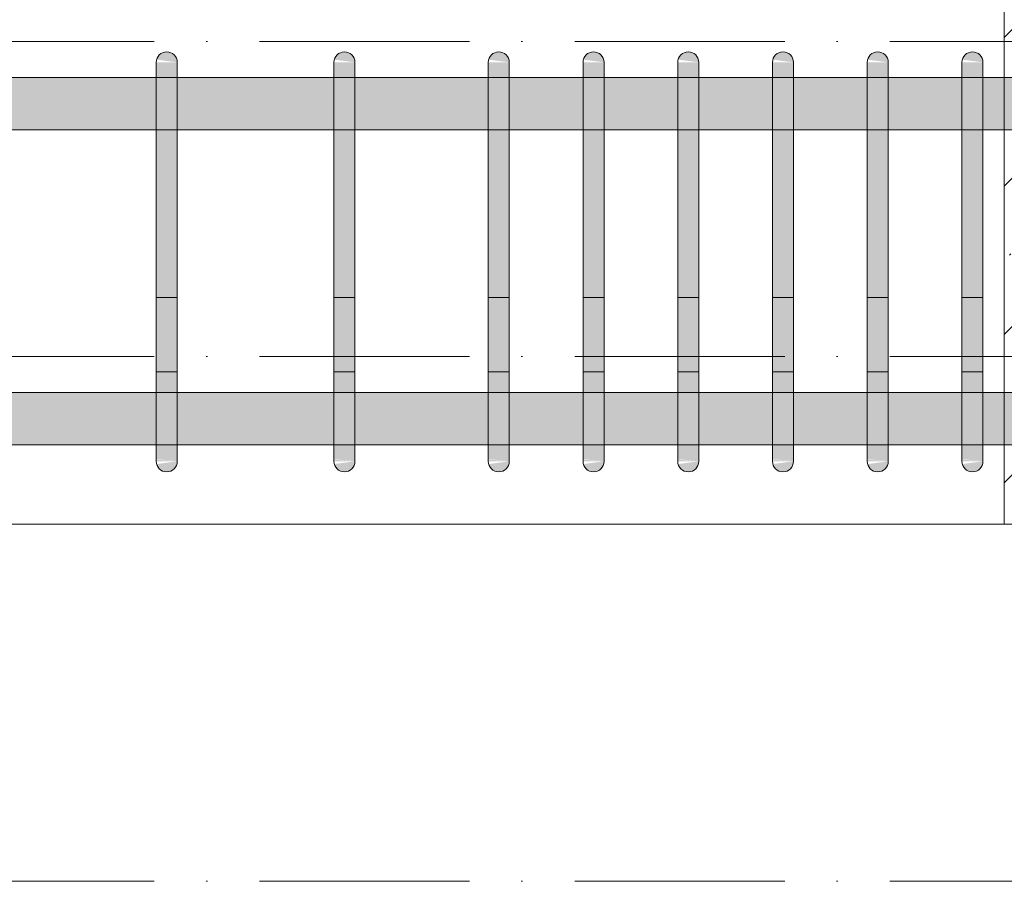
# Model space of a CAD drawing. Header units: millimetres. Extents: x -25607 to 9385, y 1894 to 10168.
# Tile 162 of 181: x 7131 to 7599, y 5600 to 6010. Entities that reach past the tile are written whole.
import ezdxf

# ---------------------------------------------------------------- set-up
doc = ezdxf.new("R2010")
doc.units = ezdxf.units.MM
doc.linetypes.add('Čerchovaná', pattern=[150, 100, -25, 0, -25])
for name, color, linetype, lineweight in [('A-FLOR-LEVL', 51, 'Continuous', 5), ('S-BEAM', 12, 'Continuous', 9), ('S-RBAR', 171, 'Continuous', 5)]:
    doc.layers.add(name, color=color, linetype=linetype, lineweight=lineweight)

msp = doc.modelspace()

# ---------------------------------------------------------------- hatches: boundary and pattern name
at = {"layer": 'S-BEAM', "lineweight": 5}
h = msp.add_hatch(dxfattribs=at)
h.set_pattern_fill('FP_2', color=256, style=0, pattern_type=2)
h.set_pattern_definition([(45, (2996.86, 5500.453), (-35.35534, 35.35534), []), (45, (3032.214, 5500.453), (-17.67767, 53.033), [25, -12.5, 0.8382, -11.662])])
h.paths.add_polyline_path([(7599.44, 5770), (7649.44, 5770), (7649.44, 5795), (7634.49, 5795), (7634.49, 5807.8), (7599.44, 5807.8), (7599.44, 5777)])
h.paths.add_polyline_path([(8020.44, 6324), (8022.44, 6323.46), (8023.91, 6322), (8024.44, 6320), (8023.91, 6318), (8022.44, 6316.54), (8021.48, 6316.14), (8020.83, 6321.04)])
h.paths.add_polyline_path([(8020.44, 6224), (8022.44, 6223.46), (8023.91, 6222), (8024.44, 6220), (8023.91, 6218), (8022.44, 6216.54), (8021.48, 6216.14), (8020.83, 6221.04)])
h.paths.add_polyline_path([(8020.44, 6124), (8022.44, 6123.46), (8023.91, 6122), (8024.44, 6120), (8023.91, 6118), (8022.44, 6116.54), (8021.48, 6116.14), (8020.83, 6121.04)])
h.paths.add_polyline_path([(8020.44, 6024), (8022.44, 6023.46), (8023.91, 6022), (8024.44, 6020), (8023.91, 6018), (8022.44, 6016.54), (8021.48, 6016.14), (8020.83, 6021.04)])
h.paths.add_polyline_path([(8020.44, 5924), (8022.44, 5923.46), (8023.91, 5922), (8024.44, 5920), (8023.91, 5918), (8022.44, 5916.54), (8021.48, 5916.14), (8020.83, 5921.04)])
h.paths.add_polyline_path([(7999.44, 5770), (8049.44, 5770), (8049.44, 6370), (8014.39, 6370), (8014.58, 6324), (8020.44, 6324), (8020.44, 6316), (8014.39, 6316), (8014.58, 6224), (8020.44, 6224), (8020.44, 6216), (8014.39, 6216), (8014.58, 6124), (8020.44, 6124), (8020.44, 6116), (8014.39, 6116), (8014.58, 6024), (8020.44, 6024), (8020.44, 6016), (8014.39, 6016), (8014.39, 5982.8), (8024.38, 5982.8), (8024.38, 5957.8), (8014.39, 5957.8), (8014.58, 5924), (8020.44, 5924), (8020.44, 5916), (8014.39, 5916), (8014.39, 5832.8), (8024.44, 5832.8), (8024.44, 5807.8), (8014.39, 5807.8), (8014.39, 5795), (7999.44, 5795)])
h.paths.add_polyline_path([(7634.49, 5832.8), (7634.3, 5916), (7628.44, 5916.14), (7628.44, 5924), (7634.49, 5924), (7634.49, 5957.8), (7599.44, 5957.8), (7599.44, 5832.8), (7630.84, 5832.8)])
h.paths.add_polyline_path([(7958.02, 5870), (7996.39, 5870), (7996.39, 5916), (7652.49, 5916), (7652.49, 5870), (7913.7, 5870)])
h.paths.add_polyline_path([(7627.41, 5916.14), (7626.44, 5916.54), (7624.98, 5918), (7624.44, 5920), (7624.98, 5922), (7626.44, 5923.46), (7628.44, 5924), (7627.78, 5918.96)])
h.paths.add_polyline_path([(7652.49, 5924), (7996.39, 5924), (7996.39, 5957.8), (7652.49, 5957.8)])
h.paths.add_polyline_path([(7599.44, 5982.8), (7634.49, 5982.8), (7634.3, 6016), (7628.44, 6016.14), (7628.44, 6024), (7634.49, 6024), (7634.3, 6116), (7628.44, 6116.14), (7628.44, 6124), (7634.49, 6124), (7634.3, 6216), (7628.44, 6216.14), (7628.44, 6224), (7634.49, 6224), (7634.3, 6316), (7628.44, 6316.14), (7628.44, 6324), (7634.49, 6324), (7634.49, 6370), (7599.44, 6370), (7599.44, 6026.43)])
h.paths.add_polyline_path([(7992.79, 5982.8), (7996.39, 5982.8), (7996.39, 6016), (7652.49, 6016), (7652.49, 5982.8), (7989.54, 5982.8)])
h.paths.add_polyline_path([(7627.41, 6016.14), (7626.44, 6016.54), (7624.98, 6018), (7624.44, 6020), (7624.98, 6022), (7626.44, 6023.46), (7628.44, 6024), (7627.78, 6018.96)])
h.paths.add_polyline_path([(7986.3, 6024), (7996.39, 6024), (7996.39, 6116), (7652.49, 6116), (7652.49, 6024), (7958.02, 6024)])
h.paths.add_polyline_path([(7627.41, 6116.14), (7626.44, 6116.54), (7624.98, 6118), (7624.44, 6120), (7624.98, 6122), (7626.44, 6123.46), (7628.44, 6124), (7627.78, 6118.96)])
h.paths.add_polyline_path([(7652.49, 6124), (7996.39, 6124), (7996.39, 6216), (7652.49, 6216), (7652.49, 6192.73)])
h.paths.add_polyline_path([(7627.41, 6216.14), (7626.44, 6216.54), (7624.98, 6218), (7624.44, 6220), (7624.98, 6222), (7626.44, 6223.46), (7628.44, 6224), (7627.78, 6218.96)])
h.paths.add_polyline_path([(7738.1, 6224), (7996.39, 6224), (7996.39, 6316), (7652.49, 6316), (7652.49, 6224), (7716.24, 6224)])
h.paths.add_polyline_path([(7627.41, 6316.14), (7626.44, 6316.54), (7624.98, 6318), (7624.44, 6320), (7624.98, 6322), (7626.44, 6323.46), (7628.44, 6324), (7627.78, 6318.96)])
h.paths.add_polyline_path([(7958.02, 6324), (7996.39, 6324), (7996.39, 6370), (7652.49, 6370), (7652.49, 6324), (7913.7, 6324)])
at = {"layer": 'S-RBAR'}
for points in [[(7205.66, 5990), (7205.49, 5991.29), (7204.99, 5992.5), (7204.19, 5993.54), (7203.16, 5994.33), (7201.95, 5994.83), (7200.66, 5995), (7199.36, 5994.83), (7198.16, 5994.33), (7197.12, 5993.54), (7196.33, 5992.5), (7195.83, 5991.29), (7205.49, 5990.02)], [(7290.27, 5990), (7290.1, 5991.29), (7289.6, 5992.5), (7288.81, 5993.54), (7287.77, 5994.33), (7286.57, 5994.83), (7285.27, 5995), (7283.98, 5994.83), (7282.77, 5994.33), (7281.74, 5993.54), (7280.94, 5992.5), (7280.44, 5991.29), (7290.1, 5990.02)], [(7363.75, 5990), (7363.58, 5991.29), (7363.08, 5992.5), (7362.28, 5993.54), (7361.25, 5994.33), (7360.04, 5994.83), (7358.75, 5995), (7357.45, 5994.83), (7356.25, 5994.33), (7355.21, 5993.54), (7354.42, 5992.5), (7353.92, 5991.29), (7363.58, 5990.02)], [(7408.86, 5990), (7408.69, 5991.29), (7408.19, 5992.5), (7407.39, 5993.54), (7406.36, 5994.33), (7405.15, 5994.83), (7403.86, 5995), (7402.56, 5994.83), (7401.36, 5994.33), (7400.32, 5993.54), (7399.53, 5992.5), (7399.03, 5991.29), (7408.69, 5990.02)], [(7453.97, 5990), (7453.8, 5991.29), (7453.3, 5992.5), (7452.5, 5993.54), (7451.47, 5994.33), (7450.26, 5994.83), (7448.97, 5995), (7447.67, 5994.83), (7446.47, 5994.33), (7445.43, 5993.54), (7444.64, 5992.5), (7444.14, 5991.29), (7453.8, 5990.02)], [(7499.07, 5990), (7498.9, 5991.29), (7498.4, 5992.5), (7497.61, 5993.54), (7496.57, 5994.33), (7495.37, 5994.83), (7494.07, 5995), (7492.78, 5994.83), (7491.57, 5994.33), (7490.54, 5993.54), (7489.74, 5992.5), (7489.25, 5991.29), (7498.9, 5990.02)], [(7544.18, 5990), (7544.01, 5991.29), (7543.51, 5992.5), (7542.72, 5993.54), (7541.68, 5994.33), (7540.48, 5994.83), (7539.18, 5995), (7537.89, 5994.83), (7536.68, 5994.33), (7535.65, 5993.54), (7534.85, 5992.5), (7534.35, 5991.29), (7544.01, 5990.02)], [(7589.29, 5990), (7589.12, 5991.29), (7588.62, 5992.5), (7587.83, 5993.54), (7586.79, 5994.33), (7585.59, 5994.83), (7584.29, 5995), (7583, 5994.83), (7581.79, 5994.33), (7580.76, 5993.54), (7579.96, 5992.5), (7579.46, 5991.29), (7589.12, 5990.02)], [(7195.66, 5965), (7205.66, 5965), (7205.66, 5990), (7195.66, 5990), (7195.66, 5969.55)], [(7280.27, 5965), (7290.27, 5965), (7290.27, 5990), (7280.27, 5990), (7280.27, 5969.55)], [(7353.75, 5965), (7363.75, 5965), (7363.75, 5990), (7353.75, 5990), (7353.75, 5969.55)], [(7398.86, 5965), (7408.86, 5965), (7408.86, 5990), (7398.86, 5990), (7398.86, 5969.55)], [(7443.97, 5965), (7453.97, 5965), (7453.97, 5990), (7443.97, 5990), (7443.97, 5969.55)], [(7489.07, 5965), (7499.07, 5965), (7499.07, 5990), (7489.07, 5990), (7489.07, 5969.55)], [(7534.18, 5965), (7544.18, 5965), (7544.18, 5990), (7534.18, 5990), (7534.18, 5969.55)], [(7579.29, 5965), (7589.29, 5965), (7589.29, 5990), (7579.29, 5990), (7579.29, 5969.55)], [(7205.66, 5825), (7205.66, 5965), (7195.66, 5965), (7195.66, 5825)], [(7290.27, 5825), (7290.27, 5965), (7280.27, 5965), (7280.27, 5825)], [(7363.75, 5825), (7363.75, 5965), (7353.75, 5965), (7353.75, 5825)], [(7408.86, 5825), (7408.86, 5965), (7398.86, 5965), (7398.86, 5825)], [(7453.97, 5825), (7453.97, 5965), (7443.97, 5965), (7443.97, 5825)], [(7499.07, 5825), (7499.07, 5965), (7489.07, 5965), (7489.07, 5825)], [(7544.18, 5825), (7544.18, 5965), (7534.18, 5965), (7534.18, 5825)], [(7589.29, 5825), (7589.29, 5965), (7579.29, 5965), (7579.29, 5825)], [(7200.66, 5795), (7201.95, 5795.17), (7203.16, 5795.67), (7204.19, 5796.46), (7204.99, 5797.5), (7205.49, 5798.71), (7205.49, 5799.98), (7195.83, 5798.71), (7196.33, 5797.5), (7197.12, 5796.46), (7198.16, 5795.67), (7199.36, 5795.17)], [(7285.27, 5795), (7286.57, 5795.17), (7287.77, 5795.67), (7288.81, 5796.46), (7289.6, 5797.5), (7290.1, 5798.71), (7290.1, 5799.98), (7280.44, 5798.71), (7280.94, 5797.5), (7281.74, 5796.46), (7282.77, 5795.67), (7283.98, 5795.17)], [(7358.75, 5795), (7360.04, 5795.17), (7361.25, 5795.67), (7362.28, 5796.46), (7363.08, 5797.5), (7363.58, 5798.71), (7363.58, 5799.98), (7353.92, 5798.71), (7354.42, 5797.5), (7355.21, 5796.46), (7356.25, 5795.67), (7357.45, 5795.17)], [(7403.86, 5795), (7405.15, 5795.17), (7406.36, 5795.67), (7407.39, 5796.46), (7408.19, 5797.5), (7408.69, 5798.71), (7408.69, 5799.98), (7399.03, 5798.71), (7399.53, 5797.5), (7400.32, 5796.46), (7401.36, 5795.67), (7402.56, 5795.17)], [(7448.97, 5795), (7450.26, 5795.17), (7451.47, 5795.67), (7452.5, 5796.46), (7453.3, 5797.5), (7453.8, 5798.71), (7453.8, 5799.98), (7444.14, 5798.71), (7444.64, 5797.5), (7445.43, 5796.46), (7446.47, 5795.67), (7447.67, 5795.17)], [(7494.07, 5795), (7495.37, 5795.17), (7496.57, 5795.67), (7497.61, 5796.46), (7498.4, 5797.5), (7498.9, 5798.71), (7498.9, 5799.98), (7489.25, 5798.71), (7489.74, 5797.5), (7490.54, 5796.46), (7491.57, 5795.67), (7492.78, 5795.17)], [(7539.18, 5795), (7540.48, 5795.17), (7541.68, 5795.67), (7542.72, 5796.46), (7543.51, 5797.5), (7544.01, 5798.71), (7544.01, 5799.98), (7534.35, 5798.71), (7534.85, 5797.5), (7535.65, 5796.46), (7536.68, 5795.67), (7537.89, 5795.17)], [(7584.29, 5795), (7585.59, 5795.17), (7586.79, 5795.67), (7587.83, 5796.46), (7588.62, 5797.5), (7589.12, 5798.71), (7589.12, 5799.98), (7579.46, 5798.71), (7579.96, 5797.5), (7580.76, 5796.46), (7581.79, 5795.67), (7583, 5795.17)]]:
    msp.add_hatch(color=256, dxfattribs=at).paths.add_polyline_path(points)
h = msp.add_hatch(color=256, dxfattribs=at)
h.paths.add_polyline_path([(4034.44, 5957.8), (4044.49, 5957.8), (4044.49, 5982.8), (4034.44, 5982.8), (4034.44, 5971)])
h.paths.add_polyline_path([(5630.88, 5957.8), (5775.06, 5957.8), (5775.06, 5982.8), (5585.68, 5982.8), (5585.68, 5957.8)])
h.paths.add_polyline_path([(7121.04, 5957.8), (7195.66, 5957.8), (7195.66, 5982.8), (7121.04, 5982.8), (7121.04, 5965)])
h.paths.add_polyline_path([(5785.06, 5957.8), (5974.44, 5957.8), (5974.44, 5982.8), (5785.06, 5982.8), (5785.06, 5965)])
h.paths.add_polyline_path([(7036.43, 5957.8), (7111.04, 5957.8), (7111.04, 5982.8), (7036.43, 5982.8), (7036.43, 5965)])
h.paths.add_polyline_path([(8024.38, 5957.8), (8024.38, 5982.8), (8014.39, 5982.8), (8014.39, 5957.8)])
h.paths.add_polyline_path([(7996.39, 5957.8), (7996.39, 5982.8), (7652.49, 5982.8), (7652.49, 5957.8), (7913.7, 5957.8)])
h.paths.add_polyline_path([(7205.66, 5957.8), (7280.27, 5957.8), (7280.27, 5982.8), (7205.66, 5982.8), (7205.66, 5965)])
h.paths.add_polyline_path([(4120.41, 5957.8), (4158.32, 5957.8), (4158.32, 5982.8), (4120.41, 5982.8), (4120.41, 5965)])
h.paths.add_polyline_path([(5575.68, 5957.8), (5575.68, 5982.8), (5386.3, 5982.8), (5386.3, 5957.8), (5455.28, 5957.8)])
h.paths.add_polyline_path([(4740.74, 5957.8), (4819.86, 5957.8), (4819.86, 5982.8), (4740.74, 5982.8), (4740.74, 5965)])
h.paths.add_polyline_path([(4082.49, 5957.8), (4110.41, 5957.8), (4110.41, 5982.8), (4082.49, 5982.8), (4082.49, 5965)])
h.paths.add_polyline_path([(4651.63, 5957.8), (4730.74, 5957.8), (4730.74, 5982.8), (4651.63, 5982.8), (4651.63, 5965)])
h.paths.add_polyline_path([(4577.28, 5957.8), (4641.63, 5957.8), (4641.63, 5982.8), (4551.63, 5982.8), (4551.63, 5957.8)])
h.paths.add_polyline_path([(4216.23, 5957.8), (4254.15, 5957.8), (4254.15, 5982.8), (4216.23, 5982.8), (4216.23, 5965)])
h.paths.add_polyline_path([(4918.97, 5957.8), (4998.08, 5957.8), (4998.08, 5982.8), (4918.97, 5982.8), (4918.97, 5965)])
h.paths.add_polyline_path([(7634.49, 5957.8), (7634.49, 5982.8), (7589.29, 5982.8), (7589.29, 5957.8), (7606.4, 5957.8)])
h.paths.add_polyline_path([(4445.8, 5957.8), (4445.57, 5982.8), (4407.89, 5982.8), (4407.89, 5957.8)])
h.paths.add_polyline_path([(7579.29, 5957.8), (7579.29, 5982.8), (7544.18, 5982.8), (7544.18, 5957.8), (7562.5, 5957.8)])
h.paths.add_polyline_path([(5376.3, 5957.8), (5376.3, 5982.8), (5186.3, 5982.8), (5186.3, 5957.8), (5279.68, 5957.8)])
h.paths.add_polyline_path([(6941.81, 5957.8), (6941.81, 5982.8), (6867.2, 5982.8), (6867.2, 5957.8)])
h.paths.add_polyline_path([(4168.32, 5957.8), (4206.23, 5957.8), (4206.23, 5982.8), (4168.32, 5982.8), (4168.32, 5965)])
h.paths.add_polyline_path([(5984.44, 5957.8), (6173.82, 5957.8), (6173.82, 5982.8), (5984.44, 5982.8), (5984.44, 5965)])
h.paths.add_polyline_path([(4493.72, 5957.8), (4493.72, 5982.8), (4455.8, 5982.8), (4455.8, 5957.8)])
h.paths.add_polyline_path([(7026.43, 5957.8), (7026.43, 5982.8), (6951.81, 5982.8), (6951.81, 5957.8)])
h.paths.add_polyline_path([(6183.82, 5957.8), (6373.2, 5957.8), (6373.2, 5982.8), (6183.82, 5982.8), (6183.82, 5965)])
h.paths.add_polyline_path([(7363.75, 5957.8), (7398.86, 5957.8), (7398.86, 5982.8), (7363.75, 5982.8), (7363.75, 5965)])
h.paths.add_polyline_path([(7290.27, 5957.8), (7353.75, 5957.8), (7353.75, 5982.8), (7290.27, 5982.8), (7290.27, 5965)])
h.paths.add_polyline_path([(5176.3, 5957.8), (5176.3, 5982.8), (5097.19, 5982.8), (5097.19, 5957.8), (5104.08, 5957.8)])
h.paths.add_polyline_path([(6383.2, 5957.8), (6572.58, 5957.8), (6572.58, 5982.8), (6383.2, 5982.8), (6383.2, 5965)])
h.paths.add_polyline_path([(4264.15, 5957.8), (4286.39, 5957.8), (4286.39, 5982.8), (4264.15, 5982.8), (4264.15, 5965)])
h.paths.add_polyline_path([(4829.86, 5957.8), (4908.97, 5957.8), (4908.97, 5982.8), (4829.86, 5982.8), (4829.86, 5965)])
h.paths.add_polyline_path([(4541.63, 5957.8), (4541.63, 5982.8), (4503.72, 5982.8), (4503.72, 5957.8)])
h.paths.add_polyline_path([(4324.39, 5957.8), (4349.98, 5957.8), (4349.98, 5982.8), (4324.39, 5982.8), (4324.39, 5965)])
h.paths.add_polyline_path([(6582.58, 5957.8), (6772.58, 5957.8), (6772.29, 5982.8), (6582.58, 5982.8), (6582.58, 5965)])
h.paths.add_polyline_path([(4359.98, 5957.8), (4397.89, 5957.8), (4397.89, 5982.8), (4359.98, 5982.8), (4359.98, 5965)])
h.paths.add_polyline_path([(7443.97, 5957.8), (7443.97, 5982.8), (7408.86, 5982.8), (7408.86, 5957.8)])
h.paths.add_polyline_path([(6857.2, 5957.8), (6857.2, 5982.8), (6782.58, 5982.8), (6782.58, 5957.8)])
h.paths.add_polyline_path([(7489.07, 5957.8), (7489.07, 5982.8), (7453.97, 5982.8), (7453.97, 5957.8)])
h.paths.add_polyline_path([(5008.08, 5957.8), (5087.19, 5957.8), (5087.19, 5982.8), (5008.08, 5982.8), (5008.08, 5965)])
h.paths.add_polyline_path([(7499.07, 5957.8), (7534.18, 5957.8), (7534.18, 5982.8), (7499.07, 5982.8), (7499.07, 5965)])
h = msp.add_hatch(color=256, dxfattribs=at)
h.paths.add_polyline_path([(4312.06, 5807.8), (4316.94, 5807.8), (4316.94, 5832.8), (4312.06, 5832.8), (4312.06, 5807.92)])
h.paths.add_polyline_path([(4235, 5807.8), (4254.15, 5807.92), (4254.15, 5832.8), (4235, 5832.8), (4235, 5807.92)])
h.paths.add_polyline_path([(7996.39, 5807.8), (7996.39, 5832.8), (7652.49, 5832.8), (7652.49, 5807.8), (7913.7, 5807.8)])
h.paths.add_polyline_path([(4740.74, 5807.8), (4819.86, 5807.92), (4819.86, 5832.8), (4740.74, 5832.8), (4740.74, 5807.92)])
h.paths.add_polyline_path([(1019.44, 5807.8), (1209.04, 5807.8), (1209.04, 5832.8), (1019.44, 5832.8), (1019.44, 5815)])
h.paths.add_polyline_path([(8024.44, 5807.8), (8024.44, 5832.8), (8014.39, 5832.8), (8014.39, 5807.8)])
h.paths.add_polyline_path([(4665.08, 5807.8), (4730.74, 5807.92), (4730.74, 5832.8), (4651.63, 5832.8), (4651.63, 5807.8)])
h.paths.add_polyline_path([(7579.29, 5807.8), (7579.29, 5832.8), (7544.18, 5832.8), (7544.18, 5807.8), (7562.5, 5807.8)])
h.paths.add_polyline_path([(4087.1, 5807.8), (4087.1, 5832.8), (4082.49, 5832.8), (4082.49, 5807.8)])
h.paths.add_polyline_path([(4829.86, 5807.8), (4908.97, 5807.92), (4908.97, 5832.8), (4829.86, 5832.8), (4829.86, 5807.92)])
h.paths.add_polyline_path([(4041.14, 5807.8), (4041.14, 5832.8), (4005.17, 5832.8), (4005.17, 5807.8), (4006.57, 5807.8)])
h.paths.add_polyline_path([(4280.97, 5807.8), (4286.39, 5807.8), (4286.39, 5832.8), (4280.97, 5832.8), (4280.97, 5815)])
h.paths.add_polyline_path([(1219.04, 5807.8), (1408.65, 5807.8), (1408.65, 5832.8), (1219.04, 5832.8), (1219.04, 5815)])
h.paths.add_polyline_path([(4641.63, 5807.8), (4641.63, 5832.8), (4551.63, 5832.8), (4551.63, 5807.8), (4577.28, 5807.8)])
h.paths.add_polyline_path([(7634.49, 5807.8), (7634.49, 5832.8), (7589.29, 5832.8), (7589.29, 5807.8)])
h.paths.add_polyline_path([(4918.97, 5807.8), (4998.08, 5807.92), (4998.08, 5832.8), (4918.97, 5832.8), (4918.97, 5807.92)])
h.paths.add_polyline_path([(3995.17, 5807.8), (3995.17, 5832.8), (3959.2, 5832.8), (3959.2, 5807.8), (3962.67, 5807.8)])
h.paths.add_polyline_path([(5008.08, 5807.8), (5087.19, 5807.92), (5087.19, 5832.8), (5008.08, 5832.8), (5008.08, 5807.92)])
h.paths.add_polyline_path([(3949.2, 5807.8), (3949.2, 5832.8), (3913.24, 5832.8), (3913.24, 5807.8), (3918.77, 5807.8)])
h.paths.add_polyline_path([(4269.97, 5807.8), (4270.97, 5807.8), (4270.97, 5832.8), (4264.15, 5832.8), (4264.15, 5807.8)])
h.paths.add_polyline_path([(4225, 5807.8), (4225, 5832.8), (4216.23, 5832.8), (4216.23, 5807.8)])
h.paths.add_polyline_path([(7534.18, 5807.8), (7534.18, 5832.8), (7499.07, 5832.8), (7499.07, 5807.8), (7518.6, 5807.8)])
h.paths.add_polyline_path([(5097.19, 5807.8), (5176.3, 5807.92), (5176.3, 5832.8), (5097.19, 5832.8), (5097.19, 5807.92)])
h.paths.add_polyline_path([(3903.24, 5807.8), (3903.24, 5832.8), (3867.27, 5832.8), (3867.27, 5807.8), (3874.87, 5807.8)])
h.paths.add_polyline_path([(4179.04, 5807.8), (4179.04, 5832.8), (4168.32, 5832.8), (4168.32, 5807.8)])
h.paths.add_polyline_path([(4541.63, 5807.8), (4541.63, 5832.8), (4503.72, 5832.8), (4503.72, 5807.8), (4533.37, 5807.8)])
h.paths.add_polyline_path([(5186.3, 5807.8), (5376.3, 5807.92), (5376.3, 5832.8), (5186.3, 5832.8), (5186.3, 5807.92)])
h.paths.add_polyline_path([(3857.27, 5807.8), (3857.27, 5832.8), (3821.3, 5832.8), (3821.3, 5807.8), (3830.97, 5807.8)])
h.paths.add_polyline_path([(4143.07, 5807.8), (4158.32, 5807.92), (4158.32, 5832.8), (4143.07, 5832.8), (4143.07, 5807.92)])
h.paths.add_polyline_path([(1418.65, 5807.8), (1608.25, 5807.8), (1608.25, 5832.8), (1418.65, 5832.8), (1418.65, 5815)])
h.paths.add_polyline_path([(7489.07, 5807.8), (7489.07, 5832.8), (7453.97, 5832.8), (7453.97, 5807.8), (7474.7, 5807.8)])
h.paths.add_polyline_path([(4051.14, 5807.8), (4062.49, 5807.92), (4062.49, 5832.8), (4051.14, 5832.8), (4051.14, 5807.92)])
h.paths.add_polyline_path([(5386.3, 5807.8), (5575.68, 5807.92), (5575.68, 5832.8), (5386.3, 5832.8), (5386.3, 5807.92)])
h.paths.add_polyline_path([(3811.3, 5807.8), (3811.3, 5832.8), (3721.3, 5832.8), (3721.3, 5807.8), (3787.07, 5807.8)])
h.paths.add_polyline_path([(1618.25, 5807.8), (1807.85, 5807.8), (1807.85, 5832.8), (1618.25, 5832.8), (1618.25, 5815)])
h.paths.add_polyline_path([(5585.68, 5807.8), (5775.06, 5807.92), (5775.06, 5832.8), (5585.68, 5832.8), (5585.68, 5807.92)])
h.paths.add_polyline_path([(3711.3, 5807.8), (3711.3, 5832.8), (3622.79, 5832.8), (3622.79, 5807.8), (3699.27, 5807.8)])
h.paths.add_polyline_path([(7443.97, 5807.8), (7443.97, 5832.8), (7408.86, 5832.8), (7408.86, 5807.8), (7430.8, 5807.8)])
h.paths.add_polyline_path([(3612.79, 5807.8), (3612.79, 5832.8), (3524.27, 5832.8), (3524.27, 5807.8), (3611.47, 5807.8)])
h.paths.add_polyline_path([(4493.72, 5807.8), (4493.72, 5832.8), (4455.8, 5832.8), (4455.8, 5807.8), (4489.47, 5807.8)])
h.paths.add_polyline_path([(5785.06, 5807.8), (5974.44, 5807.92), (5974.44, 5832.8), (5785.06, 5832.8), (5785.06, 5807.92)])
h.paths.add_polyline_path([(1817.85, 5807.8), (2007.45, 5807.8), (2007.45, 5832.8), (1817.85, 5832.8), (1817.85, 5815)])
h.paths.add_polyline_path([(3514.27, 5807.8), (3514.27, 5832.8), (3425.75, 5832.8), (3425.75, 5807.8), (3479.77, 5807.8)])
h.paths.add_polyline_path([(3415.75, 5807.8), (3415.75, 5832.8), (3327.23, 5832.8), (3327.23, 5807.8), (3391.96, 5807.8)])
h.paths.add_polyline_path([(7398.86, 5807.8), (7398.86, 5832.8), (7363.75, 5832.8), (7363.75, 5807.8), (7386.9, 5807.8)])
h.paths.add_polyline_path([(5984.44, 5807.8), (6173.82, 5807.92), (6173.82, 5832.8), (5984.44, 5832.8), (5984.44, 5807.92)])
h.paths.add_polyline_path([(6183.82, 5807.8), (6373.2, 5807.92), (6373.2, 5832.8), (6183.82, 5832.8), (6183.82, 5807.92)])
h.paths.add_polyline_path([(3317.23, 5807.8), (3317.23, 5832.8), (3228.71, 5832.8), (3228.71, 5807.8), (3304.16, 5807.8)])
h.paths.add_polyline_path([(3218.71, 5807.8), (3218.71, 5832.8), (3130.2, 5832.8), (3130.2, 5807.8), (3172.46, 5807.8)])
h.paths.add_polyline_path([(6383.2, 5807.8), (6572.58, 5807.92), (6572.58, 5832.8), (6383.2, 5832.8), (6383.2, 5807.92)])
h.paths.add_polyline_path([(2017.45, 5807.8), (2207.05, 5807.8), (2207.05, 5832.8), (2017.45, 5832.8), (2017.45, 5815)])
h.paths.add_polyline_path([(4445.8, 5807.8), (4445.57, 5832.8), (4407.89, 5832.8), (4407.89, 5807.8), (4445.57, 5807.8)])
h.paths.add_polyline_path([(7353.75, 5807.8), (7353.75, 5832.8), (7290.27, 5832.8), (7290.27, 5807.8), (7299.1, 5807.8)])
h.paths.add_polyline_path([(3120.2, 5807.8), (3120.2, 5832.8), (3031.68, 5832.8), (3031.68, 5807.8), (3084.66, 5807.8)])
h.paths.add_polyline_path([(6582.58, 5807.8), (6772.58, 5807.92), (6772.29, 5832.8), (6582.58, 5832.8), (6582.58, 5807.92)])
h.paths.add_polyline_path([(3021.68, 5807.8), (3021.68, 5832.8), (2933.16, 5832.8), (2933.16, 5807.8), (2996.86, 5807.8)])
h.paths.add_polyline_path([(4326.94, 5807.8), (4349.98, 5807.92), (4349.98, 5832.8), (4326.94, 5832.8), (4326.94, 5807.92)])
h.paths.add_polyline_path([(2923.16, 5807.8), (2923.16, 5832.8), (2834.64, 5832.8), (2834.64, 5807.8), (2909.06, 5807.8)])
h.paths.add_polyline_path([(2217.05, 5807.8), (2332.05, 5807.8), (2332.05, 5832.8), (2217.05, 5832.8), (2217.05, 5815)])
h.paths.add_polyline_path([(4120.41, 5807.8), (4133.07, 5807.92), (4133.07, 5832.8), (4120.41, 5832.8), (4120.41, 5807.92)])
h.paths.add_polyline_path([(7280.27, 5807.8), (7280.27, 5832.8), (7205.66, 5832.8), (7205.66, 5807.8), (7211.3, 5807.8)])
h.paths.add_polyline_path([(6782.58, 5807.8), (6857.2, 5807.92), (6857.2, 5832.8), (6782.58, 5832.8), (6782.58, 5807.92)])
h.paths.add_polyline_path([(4110.41, 5807.8), (4110.41, 5832.8), (4097.1, 5832.8), (4097.1, 5807.8)])
h.paths.add_polyline_path([(2824.64, 5807.8), (2824.64, 5832.8), (2736.12, 5832.8), (2736.12, 5807.8), (2821.26, 5807.8)])
h.paths.add_polyline_path([(6867.2, 5807.8), (6941.81, 5807.92), (6941.81, 5832.8), (6867.2, 5832.8), (6867.2, 5807.92)])
h.paths.add_polyline_path([(2342.05, 5807.8), (2430.57, 5807.8), (2430.57, 5832.8), (2342.05, 5832.8), (2342.05, 5815)])
h.paths.add_polyline_path([(2726.12, 5807.8), (2726.12, 5832.8), (2637.61, 5832.8), (2637.61, 5807.8), (2645.66, 5807.8)])
h.paths.add_polyline_path([(7195.66, 5807.8), (7195.66, 5832.8), (7121.04, 5832.8), (7121.04, 5807.8), (7123.5, 5807.8)])
h.paths.add_polyline_path([(2627.61, 5807.8), (2627.61, 5832.8), (2539.09, 5832.8), (2539.09, 5807.8), (2557.86, 5807.8)])
h.paths.add_polyline_path([(6951.81, 5807.8), (7026.43, 5807.92), (7026.43, 5832.8), (6951.81, 5832.8), (6951.81, 5807.92)])
h.paths.add_polyline_path([(4206.23, 5807.8), (4206.23, 5832.8), (4189.04, 5832.8), (4189.04, 5807.8)])
h.paths.add_polyline_path([(4397.89, 5807.8), (4397.89, 5832.8), (4359.98, 5832.8), (4359.98, 5807.8)])
h.paths.add_polyline_path([(2529.09, 5807.8), (2529.09, 5832.8), (2440.57, 5832.8), (2440.57, 5807.8), (2470.06, 5807.8)])
h.paths.add_polyline_path([(7036.43, 5807.8), (7111.04, 5807.92), (7111.04, 5832.8), (7036.43, 5832.8), (7036.43, 5807.92)])
h = msp.add_hatch(color=256, dxfattribs=at)
h.paths.add_polyline_path([(7205.66, 5803.08), (7205.66, 5803.74), (7204.3, 5803.89), (7203.45, 5803.51)])
h.paths.add_polyline_path([(7200.17, 5805.53), (7198.48, 5807.49), (7195.66, 5807.92), (7195.66, 5806.75)])
h.paths.add_polyline_path([(7205.66, 5811.72), (7205.66, 5813.44), (7195.66, 5815.43), (7200.38, 5811.91)])
h.paths.add_polyline_path([(7203.63, 5824.03), (7205.66, 5824.24), (7205.66, 5825), (7195.66, 5825), (7195.66, 5824.03)])
h = msp.add_hatch(color=256, dxfattribs=at)
h.paths.add_polyline_path([(7195.66, 5815.43), (7205.66, 5813.44), (7205.66, 5824.24), (7203.63, 5824.03), (7195.66, 5824.03), (7195.66, 5822.55)])
h.paths.add_polyline_path([(7205.66, 5800), (7205.66, 5803.08), (7203.45, 5803.51), (7204.3, 5803.89), (7205.66, 5803.74), (7205.66, 5811.72), (7201.13, 5811.99), (7195.66, 5815.43), (7195.66, 5808.15), (7198.63, 5807.32), (7200.17, 5805.53), (7195.66, 5806.75), (7195.83, 5800.99), (7197.74, 5800.85), (7201.95, 5800.4)])
h.paths.add_polyline_path([(7205.66, 5800), (7195.66, 5800.85), (7195.83, 5800), (7200.66, 5800)])
h = msp.add_hatch(color=256, dxfattribs=at)
h.paths.add_polyline_path([(7290.27, 5803.08), (7290.27, 5803.74), (7288.92, 5803.89), (7288.07, 5803.51)])
h.paths.add_polyline_path([(7284.78, 5805.53), (7283.1, 5807.49), (7280.27, 5807.92), (7280.27, 5806.75)])
h.paths.add_polyline_path([(7290.27, 5811.72), (7290.27, 5813.44), (7280.27, 5815.43), (7285, 5811.91)])
h.paths.add_polyline_path([(7288.24, 5824.03), (7290.27, 5824.24), (7290.27, 5825), (7280.27, 5825), (7280.27, 5824.03)])
h = msp.add_hatch(color=256, dxfattribs=at)
h.paths.add_polyline_path([(7280.27, 5815.43), (7290.27, 5813.44), (7290.27, 5824.24), (7288.24, 5824.03), (7280.27, 5824.03), (7280.27, 5822.55)])
h.paths.add_polyline_path([(7290.27, 5800), (7290.27, 5803.08), (7288.07, 5803.51), (7288.92, 5803.89), (7290.27, 5803.74), (7290.27, 5811.72), (7285.74, 5811.99), (7280.27, 5815.43), (7280.27, 5808.15), (7283.24, 5807.32), (7284.78, 5805.53), (7280.27, 5806.75), (7280.44, 5800.99), (7282.36, 5800.85), (7286.57, 5800.4)])
h.paths.add_polyline_path([(7290.27, 5800), (7280.27, 5800.85), (7280.44, 5800), (7285.27, 5800)])
h = msp.add_hatch(color=256, dxfattribs=at)
h.paths.add_polyline_path([(7363.75, 5803.08), (7363.75, 5803.74), (7362.39, 5803.89), (7361.55, 5803.51)])
h.paths.add_polyline_path([(7358.26, 5805.53), (7356.57, 5807.49), (7353.75, 5807.92), (7353.75, 5806.75)])
h.paths.add_polyline_path([(7363.75, 5811.72), (7363.75, 5813.44), (7353.75, 5815.43), (7358.47, 5811.91)])
h.paths.add_polyline_path([(7361.72, 5824.03), (7363.75, 5824.24), (7363.75, 5825), (7353.75, 5825), (7353.75, 5824.03)])
h = msp.add_hatch(color=256, dxfattribs=at)
h.paths.add_polyline_path([(7353.75, 5815.43), (7363.75, 5813.44), (7363.75, 5824.24), (7361.72, 5824.03), (7353.75, 5824.03), (7353.75, 5822.55)])
h.paths.add_polyline_path([(7363.75, 5800), (7363.75, 5803.08), (7361.55, 5803.51), (7362.39, 5803.89), (7363.75, 5803.74), (7363.75, 5811.72), (7359.22, 5811.99), (7353.75, 5815.43), (7353.75, 5808.15), (7356.72, 5807.32), (7358.26, 5805.53), (7353.75, 5806.75), (7353.92, 5800.99), (7355.83, 5800.85), (7360.04, 5800.4)])
h.paths.add_polyline_path([(7363.75, 5800), (7353.75, 5800.85), (7353.92, 5800), (7358.75, 5800)])
h = msp.add_hatch(color=256, dxfattribs=at)
h.paths.add_polyline_path([(7408.86, 5803.08), (7408.86, 5803.74), (7407.5, 5803.89), (7406.65, 5803.51)])
h.paths.add_polyline_path([(7403.37, 5805.53), (7401.68, 5807.49), (7398.86, 5807.92), (7398.86, 5806.75)])
h.paths.add_polyline_path([(7408.86, 5811.72), (7408.86, 5813.44), (7398.86, 5815.43), (7403.58, 5811.91)])
h.paths.add_polyline_path([(7406.83, 5824.03), (7408.86, 5824.24), (7408.86, 5825), (7398.86, 5825), (7398.86, 5824.03)])
h = msp.add_hatch(color=256, dxfattribs=at)
h.paths.add_polyline_path([(7398.86, 5815.43), (7408.86, 5813.44), (7408.86, 5824.24), (7406.83, 5824.03), (7398.86, 5824.03), (7398.86, 5822.55)])
h.paths.add_polyline_path([(7408.86, 5800), (7408.86, 5803.08), (7406.65, 5803.51), (7407.5, 5803.89), (7408.86, 5803.74), (7408.86, 5811.72), (7404.33, 5811.99), (7398.86, 5815.43), (7398.86, 5808.15), (7401.83, 5807.32), (7403.37, 5805.53), (7398.86, 5806.75), (7399.03, 5800.99), (7400.94, 5800.85), (7405.15, 5800.4)])
h.paths.add_polyline_path([(7408.86, 5800), (7398.86, 5800.85), (7399.03, 5800), (7403.86, 5800)])
h = msp.add_hatch(color=256, dxfattribs=at)
h.paths.add_polyline_path([(7453.97, 5803.08), (7453.97, 5803.74), (7452.61, 5803.89), (7451.76, 5803.51)])
h.paths.add_polyline_path([(7448.47, 5805.53), (7446.79, 5807.49), (7443.97, 5807.92), (7443.97, 5806.75)])
h.paths.add_polyline_path([(7453.97, 5811.72), (7453.97, 5813.44), (7443.97, 5815.43), (7448.69, 5811.91)])
h.paths.add_polyline_path([(7451.94, 5824.03), (7453.97, 5824.24), (7453.97, 5825), (7443.97, 5825), (7443.97, 5824.03)])
h = msp.add_hatch(color=256, dxfattribs=at)
h.paths.add_polyline_path([(7443.97, 5815.43), (7453.97, 5813.44), (7453.97, 5824.24), (7451.94, 5824.03), (7443.97, 5824.03), (7443.97, 5822.55)])
h.paths.add_polyline_path([(7453.97, 5800), (7453.97, 5803.08), (7451.76, 5803.51), (7452.61, 5803.89), (7453.97, 5803.74), (7453.97, 5811.72), (7449.43, 5811.99), (7443.97, 5815.43), (7443.97, 5808.15), (7446.94, 5807.32), (7448.47, 5805.53), (7443.97, 5806.75), (7444.14, 5800.99), (7446.05, 5800.85), (7450.26, 5800.4)])
h.paths.add_polyline_path([(7453.97, 5800), (7443.97, 5800.85), (7444.14, 5800), (7448.97, 5800)])
h = msp.add_hatch(color=256, dxfattribs=at)
h.paths.add_polyline_path([(7499.07, 5803.08), (7499.07, 5803.74), (7497.72, 5803.89), (7496.87, 5803.51)])
h.paths.add_polyline_path([(7493.58, 5805.53), (7491.9, 5807.49), (7489.07, 5807.92), (7489.07, 5806.75)])
h.paths.add_polyline_path([(7499.07, 5811.72), (7499.07, 5813.44), (7489.07, 5815.43), (7493.8, 5811.91)])
h.paths.add_polyline_path([(7497.05, 5824.03), (7499.07, 5824.24), (7499.07, 5825), (7489.07, 5825), (7489.07, 5824.03)])
h = msp.add_hatch(color=256, dxfattribs=at)
h.paths.add_polyline_path([(7489.07, 5815.43), (7499.07, 5813.44), (7499.07, 5824.24), (7497.05, 5824.03), (7489.07, 5824.03), (7489.07, 5822.55)])
h.paths.add_polyline_path([(7499.07, 5800), (7499.07, 5803.08), (7496.87, 5803.51), (7497.72, 5803.89), (7499.07, 5803.74), (7499.07, 5811.72), (7494.54, 5811.99), (7489.07, 5815.43), (7489.07, 5808.15), (7492.05, 5807.32), (7493.58, 5805.53), (7489.07, 5806.75), (7489.25, 5800.99), (7491.16, 5800.85), (7495.37, 5800.4)])
h.paths.add_polyline_path([(7499.07, 5800), (7489.07, 5800.85), (7489.25, 5800), (7494.07, 5800)])
h = msp.add_hatch(color=256, dxfattribs=at)
h.paths.add_polyline_path([(7544.18, 5803.08), (7544.18, 5803.74), (7542.83, 5803.89), (7541.98, 5803.51)])
h.paths.add_polyline_path([(7538.69, 5805.53), (7537.01, 5807.49), (7534.18, 5807.92), (7534.18, 5806.75)])
h.paths.add_polyline_path([(7544.18, 5811.72), (7544.18, 5813.44), (7534.18, 5815.43), (7538.91, 5811.91)])
h.paths.add_polyline_path([(7542.15, 5824.03), (7544.18, 5824.24), (7544.18, 5825), (7534.18, 5825), (7534.18, 5824.03)])
h = msp.add_hatch(color=256, dxfattribs=at)
h.paths.add_polyline_path([(7534.18, 5815.43), (7544.18, 5813.44), (7544.18, 5824.24), (7542.15, 5824.03), (7534.18, 5824.03), (7534.18, 5822.55)])
h.paths.add_polyline_path([(7544.18, 5800), (7544.18, 5803.08), (7541.98, 5803.51), (7542.83, 5803.89), (7544.18, 5803.74), (7544.18, 5811.72), (7539.65, 5811.99), (7534.18, 5815.43), (7534.18, 5808.15), (7537.16, 5807.32), (7538.69, 5805.53), (7534.18, 5806.75), (7534.35, 5800.99), (7536.27, 5800.85), (7540.48, 5800.4)])
h.paths.add_polyline_path([(7544.18, 5800), (7534.18, 5800.85), (7534.35, 5800), (7539.18, 5800)])
h = msp.add_hatch(color=256, dxfattribs=at)
h.paths.add_polyline_path([(7589.29, 5803.08), (7589.29, 5803.74), (7587.94, 5803.89), (7587.09, 5803.51)])
h.paths.add_polyline_path([(7583.8, 5805.53), (7582.12, 5807.49), (7579.29, 5807.92), (7579.29, 5806.75)])
h.paths.add_polyline_path([(7589.29, 5811.72), (7589.29, 5813.44), (7579.29, 5815.43), (7584.02, 5811.91)])
h.paths.add_polyline_path([(7587.26, 5824.03), (7589.29, 5824.24), (7589.29, 5825), (7579.29, 5825), (7579.29, 5824.03)])
h = msp.add_hatch(color=256, dxfattribs=at)
h.paths.add_polyline_path([(7579.29, 5815.43), (7589.29, 5813.44), (7589.29, 5824.24), (7587.26, 5824.03), (7579.29, 5824.03), (7579.29, 5822.55)])
h.paths.add_polyline_path([(7589.29, 5800), (7589.29, 5803.08), (7587.09, 5803.51), (7587.94, 5803.89), (7589.29, 5803.74), (7589.29, 5811.72), (7584.76, 5811.99), (7579.29, 5815.43), (7579.29, 5808.15), (7582.27, 5807.32), (7583.8, 5805.53), (7579.29, 5806.75), (7579.46, 5800.99), (7581.38, 5800.85), (7585.59, 5800.4)])
h.paths.add_polyline_path([(7589.29, 5800), (7579.29, 5800.85), (7579.46, 5800), (7584.29, 5800)])

# ---------------------------------------------------------------- linework, layer by layer
at = {"layer": 'A-FLOR-LEVL', "linetype": 'Čerchovaná'}
for p, q in [((-3262.19, 6000), (9255.9, 6000)), ((-3262.19, 5850), (9255.9, 5850)), ((-3262.19, 5600), (9255.9, 5600))]:
    msp.add_line(p, q, dxfattribs=at)
at = {"layer": 'S-BEAM', "lineweight": 18}
for p, q in [((7599.44, 6370), (7599.44, 5770)), ((7599.44, 5770), (7649.44, 5770))]:
    msp.add_line(p, q, dxfattribs=at)
at = {"layer": 'S-BEAM'}
for p, q in [((7599.44, 5770), (7599.44, 5870)), ((4359.44, 5770), (7599.44, 5770)), ((8049.44, 5770), (4359.44, 5770))]:
    msp.add_line(p, q, dxfattribs=at)
at = {"layer": 'S-RBAR'}
for p, q in [((7195.66, 5965), (7195.66, 5990)), ((7195.66, 5965), (7195.66, 5990)), ((7205.66, 5965), (7205.66, 5990)), ((7205.66, 5965), (7205.66, 5990)), ((7280.27, 5965), (7280.27, 5990)), ((7280.27, 5965), (7280.27, 5990)), ((7290.27, 5965), (7290.27, 5990)), ((7290.27, 5965), (7290.27, 5990)), ((7353.75, 5965), (7353.75, 5990)), ((7353.75, 5965), (7353.75, 5990)), ((7363.75, 5965), (7363.75, 5990)), ((7363.75, 5965), (7363.75, 5990)), ((7398.86, 5965), (7398.86, 5990)), ((7398.86, 5965), (7398.86, 5990)), ((7408.86, 5965), (7408.86, 5990)), ((7408.86, 5965), (7408.86, 5990)), ((7443.97, 5965), (7443.97, 5990)), ((7443.97, 5965), (7443.97, 5990)), ((7453.97, 5965), (7453.97, 5990)), ((7453.97, 5965), (7453.97, 5990)), ((7489.07, 5965), (7489.07, 5990)), ((7489.07, 5965), (7489.07, 5990)), ((7499.07, 5965), (7499.07, 5990)), ((7499.07, 5965), (7499.07, 5990)), ((7534.18, 5965), (7534.18, 5990)), ((7534.18, 5965), (7534.18, 5990)), ((7544.18, 5965), (7544.18, 5990)), ((7544.18, 5965), (7544.18, 5990)), ((7579.29, 5965), (7579.29, 5990)), ((7579.29, 5965), (7579.29, 5990)), ((7589.29, 5965), (7589.29, 5990)), ((7589.29, 5965), (7589.29, 5990)), ((4034.44, 5982.8), (8024.38, 5982.8)), ((4034.44, 5982.8), (8024.38, 5982.8)), ((4034.44, 5982.8), (8024.38, 5982.8)), ((7195.66, 5825), (7195.66, 5965)), ((7195.66, 5965), (7195.66, 5825)), ((7205.66, 5825), (7205.66, 5965)), ((7205.66, 5965), (7205.66, 5825)), ((7280.27, 5825), (7280.27, 5965)), ((7280.27, 5965), (7280.27, 5825)), ((7290.27, 5825), (7290.27, 5965)), ((7290.27, 5965), (7290.27, 5825)), ((7353.75, 5825), (7353.75, 5965)), ((7353.75, 5965), (7353.75, 5825)), ((7363.75, 5825), (7363.75, 5965)), ((7363.75, 5965), (7363.75, 5825)), ((7398.86, 5825), (7398.86, 5965)), ((7398.86, 5965), (7398.86, 5825)), ((7408.86, 5825), (7408.86, 5965)), ((7408.86, 5965), (7408.86, 5825)), ((7443.97, 5825), (7443.97, 5965)), ((7443.97, 5965), (7443.97, 5825)), ((7453.97, 5825), (7453.97, 5965)), ((7453.97, 5965), (7453.97, 5825)), ((7489.07, 5825), (7489.07, 5965)), ((7489.07, 5965), (7489.07, 5825)), ((7499.07, 5825), (7499.07, 5965)), ((7499.07, 5965), (7499.07, 5825)), ((7534.18, 5825), (7534.18, 5965)), ((7534.18, 5965), (7534.18, 5825)), ((7544.18, 5825), (7544.18, 5965)), ((7544.18, 5965), (7544.18, 5825)), ((7579.29, 5825), (7579.29, 5965)), ((7579.29, 5965), (7579.29, 5825)), ((7589.29, 5825), (7589.29, 5965)), ((7589.29, 5965), (7589.29, 5825)), ((4034.44, 5957.8), (8024.38, 5957.8)), ((4034.44, 5957.8), (8024.38, 5957.8)), ((4034.44, 5957.8), (8024.38, 5957.8)), ((7195.66, 5878.03), (7195.66, 5842.68)), ((7195.66, 5878.03), (7205.66, 5878.03)), ((7205.66, 5878.03), (7205.66, 5842.68)), ((7280.27, 5878.03), (7280.27, 5842.68)), ((7280.27, 5878.03), (7290.27, 5878.03)), ((7290.27, 5878.03), (7290.27, 5842.68)), ((7353.75, 5878.03), (7353.75, 5842.68)), ((7353.75, 5878.03), (7363.75, 5878.03)), ((7363.75, 5878.03), (7363.75, 5842.68)), ((7398.86, 5878.03), (7398.86, 5842.68)), ((7398.86, 5878.03), (7408.86, 5878.03)), ((7408.86, 5878.03), (7408.86, 5842.68)), ((7443.97, 5878.03), (7443.97, 5842.68)), ((7443.97, 5878.03), (7453.97, 5878.03)), ((7453.97, 5878.03), (7453.97, 5842.68)), ((7489.07, 5878.03), (7489.07, 5842.68)), ((7489.07, 5878.03), (7499.07, 5878.03)), ((7499.07, 5878.03), (7499.07, 5842.68)), ((7534.18, 5878.03), (7534.18, 5842.68)), ((7534.18, 5878.03), (7544.18, 5878.03)), ((7544.18, 5878.03), (7544.18, 5842.68)), ((7579.29, 5878.03), (7579.29, 5842.68)), ((7579.29, 5878.03), (7589.29, 5878.03)), ((7589.29, 5878.03), (7589.29, 5842.68)), ((7195.66, 5800), (7195.66, 5842.68)), ((7205.66, 5842.68), (7195.66, 5842.68)), ((7195.66, 5807.32), (7195.66, 5842.68)), ((7205.66, 5800), (7205.66, 5842.68)), ((7205.66, 5807.32), (7205.66, 5842.68)), ((7280.27, 5800), (7280.27, 5842.68)), ((7290.27, 5842.68), (7280.27, 5842.68)), ((7280.27, 5807.32), (7280.27, 5842.68)), ((7290.27, 5800), (7290.27, 5842.68)), ((7290.27, 5807.32), (7290.27, 5842.68)), ((7353.75, 5800), (7353.75, 5842.68)), ((7363.75, 5842.68), (7353.75, 5842.68)), ((7353.75, 5807.32), (7353.75, 5842.68)), ((7363.75, 5800), (7363.75, 5842.68)), ((7363.75, 5807.32), (7363.75, 5842.68)), ((7398.86, 5800), (7398.86, 5842.68)), ((7408.86, 5842.68), (7398.86, 5842.68)), ((7398.86, 5807.32), (7398.86, 5842.68)), ((7408.86, 5800), (7408.86, 5842.68)), ((7408.86, 5807.32), (7408.86, 5842.68)), ((7443.97, 5800), (7443.97, 5842.68)), ((7453.97, 5842.68), (7443.97, 5842.68)), ((7443.97, 5807.32), (7443.97, 5842.68)), ((7453.97, 5800), (7453.97, 5842.68)), ((7453.97, 5807.32), (7453.97, 5842.68)), ((7489.07, 5800), (7489.07, 5842.68)), ((7499.07, 5842.68), (7489.07, 5842.68)), ((7489.07, 5807.32), (7489.07, 5842.68)), ((7499.07, 5800), (7499.07, 5842.68)), ((7499.07, 5807.32), (7499.07, 5842.68)), ((7534.18, 5800), (7534.18, 5842.68)), ((7544.18, 5842.68), (7534.18, 5842.68)), ((7534.18, 5807.32), (7534.18, 5842.68)), ((7544.18, 5800), (7544.18, 5842.68)), ((7544.18, 5807.32), (7544.18, 5842.68)), ((7579.29, 5800), (7579.29, 5842.68)), ((7589.29, 5842.68), (7579.29, 5842.68)), ((7579.29, 5807.32), (7579.29, 5842.68)), ((7589.29, 5800), (7589.29, 5842.68)), ((7589.29, 5807.32), (7589.29, 5842.68)), ((1019.4, 5832.8), (8024.44, 5832.8)), ((1019.4, 5832.8), (8024.44, 5832.8)), ((1019.4, 5832.8), (8024.44, 5832.8)), ((7195.66, 5800), (7195.66, 5825)), ((7195.66, 5807.32), (7195.66, 5825)), ((7205.66, 5800), (7205.66, 5825)), ((7205.66, 5800), (7205.66, 5825)), ((7280.27, 5800), (7280.27, 5825)), ((7280.27, 5807.32), (7280.27, 5825)), ((7290.27, 5800), (7290.27, 5825)), ((7290.27, 5800), (7290.27, 5825)), ((7353.75, 5800), (7353.75, 5825)), ((7353.75, 5807.32), (7353.75, 5825)), ((7363.75, 5800), (7363.75, 5825)), ((7363.75, 5800), (7363.75, 5825)), ((7398.86, 5800), (7398.86, 5825)), ((7398.86, 5807.32), (7398.86, 5825)), ((7408.86, 5800), (7408.86, 5825)), ((7408.86, 5800), (7408.86, 5825)), ((7443.97, 5800), (7443.97, 5825)), ((7443.97, 5807.32), (7443.97, 5825)), ((7453.97, 5800), (7453.97, 5825)), ((7453.97, 5800), (7453.97, 5825)), ((7489.07, 5800), (7489.07, 5825)), ((7489.07, 5807.32), (7489.07, 5825)), ((7499.07, 5800), (7499.07, 5825)), ((7499.07, 5800), (7499.07, 5825)), ((7534.18, 5800), (7534.18, 5825)), ((7534.18, 5807.32), (7534.18, 5825)), ((7544.18, 5800), (7544.18, 5825)), ((7544.18, 5800), (7544.18, 5825)), ((7579.29, 5800), (7579.29, 5825)), ((7579.29, 5807.32), (7579.29, 5825)), ((7589.29, 5800), (7589.29, 5825)), ((7589.29, 5800), (7589.29, 5825)), ((1019.4, 5807.8), (8024.44, 5807.8)), ((1019.4, 5807.8), (8024.44, 5807.8)), ((1019.4, 5807.8), (8024.44, 5807.8)), ((7195.66, 5800.85), (7195.66, 5807.32)), ((7195.66, 5800.85), (7195.66, 5807.32)), ((7205.66, 5800), (7205.66, 5807.32)), ((7280.27, 5800.85), (7280.27, 5807.32)), ((7280.27, 5800.85), (7280.27, 5807.32)), ((7290.27, 5800), (7290.27, 5807.32)), ((7353.75, 5800.85), (7353.75, 5807.32)), ((7353.75, 5800.85), (7353.75, 5807.32)), ((7363.75, 5800), (7363.75, 5807.32)), ((7398.86, 5800.85), (7398.86, 5807.32)), ((7398.86, 5800.85), (7398.86, 5807.32)), ((7408.86, 5800), (7408.86, 5807.32)), ((7443.97, 5800.85), (7443.97, 5807.32)), ((7443.97, 5800.85), (7443.97, 5807.32)), ((7453.97, 5800), (7453.97, 5807.32)), ((7489.07, 5800.85), (7489.07, 5807.32)), ((7489.07, 5800.85), (7489.07, 5807.32)), ((7499.07, 5800), (7499.07, 5807.32)), ((7534.18, 5800.85), (7534.18, 5807.32)), ((7534.18, 5800.85), (7534.18, 5807.32)), ((7544.18, 5800), (7544.18, 5807.32)), ((7579.29, 5800.85), (7579.29, 5807.32)), ((7579.29, 5800.85), (7579.29, 5807.32)), ((7589.29, 5800), (7589.29, 5807.32))]:
    msp.add_line(p, q, dxfattribs=at)
for centre, start, end in [((7200.66, 5990), 0, 180), ((7200.66, 5990), 0, 180), ((7285.27, 5990), 0, 180), ((7285.27, 5990), 0, 180), ((7358.75, 5990), 0, 180), ((7358.75, 5990), 0, 180), ((7403.86, 5990), 0, 180), ((7403.86, 5990), 0, 180), ((7448.97, 5990), 0, 180), ((7448.97, 5990), 0, 180), ((7494.07, 5990), 0, 180), ((7494.07, 5990), 0, 180), ((7539.18, 5990), 0, 180), ((7539.18, 5990), 0, 180), ((7584.29, 5990), 0, 180), ((7584.29, 5990), 0, 180), ((7200.66, 5800), 180, 0), ((7200.66, 5800), 180, 0), ((7200.66, 5800), 180, 0), ((7285.27, 5800), 180, 0), ((7285.27, 5800), 180, 0), ((7285.27, 5800), 180, 0), ((7358.75, 5800), 180, 0), ((7358.75, 5800), 180, 0), ((7358.75, 5800), 180, 0), ((7403.86, 5800), 180, 0), ((7403.86, 5800), 180, 0), ((7403.86, 5800), 180, 0), ((7448.97, 5800), 180, 0), ((7448.97, 5800), 180, 0), ((7448.97, 5800), 180, 0), ((7494.07, 5800), 180, 0), ((7494.07, 5800), 180, 0), ((7494.07, 5800), 180, 0), ((7539.18, 5800), 180, 0), ((7539.18, 5800), 180, 0), ((7539.18, 5800), 180, 0), ((7584.29, 5800), 180, 0), ((7584.29, 5800), 180, 0), ((7584.29, 5800), 180, 0)]:
    msp.add_arc(centre, 5, start, end, dxfattribs=at)

doc.saveas('drawing.dxf')
